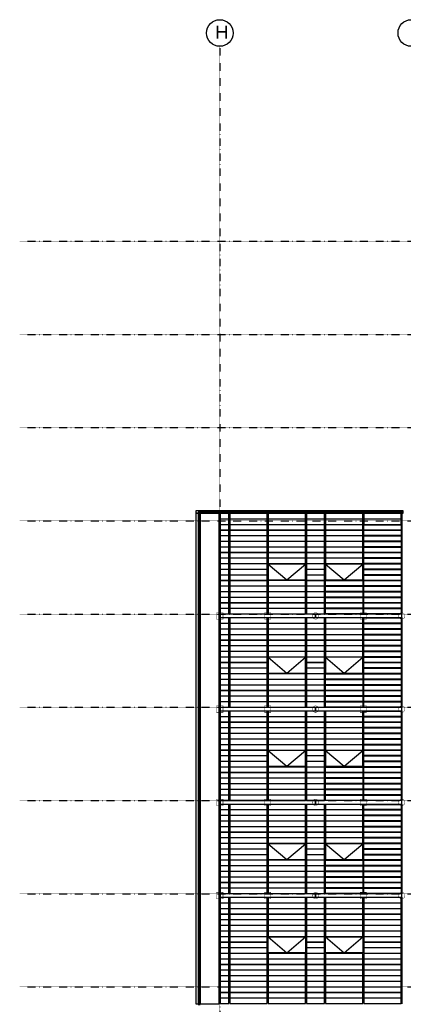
# Model space of a CAD drawing. Header units: millimetres. Extents: x 361 to 67326, y 666 to 56869.
# Tile 27 of 129: x 1737 to 16159, y 19897 to 56869. Entities that reach past the tile are written whole.
import ezdxf

# ---------------------------------------------------------------- set-up
doc = ezdxf.new("R2010")
doc.units = ezdxf.units.MM
doc.linetypes.add('DASHDOT', pattern=[25.4, 12.7, -6.35, 0, -6.35])
for name, color, linetype in [('alu uprof', 3, 'Continuous'), ('alu vprof', 3, 'Continuous'), ('beugels', 3, 'Continuous'), ('keramiek', 1, 'Continuous'), ('kozijn', 2, 'Continuous'), ('stramien', 1, 'DASHDOT'), ('vanarris', 253, 'Continuous')]:
    doc.layers.add(name, color=color, linetype=linetype)
doc.styles.get("Standard").update_dxf_attribs({"font": 'arial.ttf'})

# ---------------------------------------------------------------- blocks, each defined once
blk = doc.blocks.new('*U72')
at = {"layer": 'stramien', "color": 1, "ltscale": 0.5}
blk.add_lwpolyline([(0, 21501), (0, -25501)], dxfattribs=at)
blk = doc.blocks.new('*U71')
at = {"layer": 'stramien', "color": 0, "linetype": 'ByBlock', "lineweight": -2, "transparency": 16777216}
blk.add_blockref('*U72', (0, 0), dxfattribs=at)
blk = doc.blocks.new('*U169')
at = {"layer": 'keramiek'}
blk.add_lwpolyline([(-700, -100), (700, -100), (700, 100), (-700, 100)], close=True, dxfattribs=at)
blk = doc.blocks.new('*U170')
at = {"layer": 'keramiek', "color": 0, "linetype": 'ByBlock', "lineweight": -2, "transparency": 16777216}
for p in [(0, 3780), (0, 3570), (0, 3360), (0, 3150), (0, 2940), (0, 2730), (0, 2520), (0, 2310), (0, 2100), (0, 1890), (0, 1680), (0, 1470), (0, 1260), (0, 1050), (0, 840), (0, 630), (0, 420), (0, 210), (0, 0)]:
    blk.add_blockref('*U169', p, dxfattribs=at)
blk = doc.blocks.new('*U167')
at = {"layer": 'keramiek'}
blk.add_lwpolyline([(-340, -100), (340, -100), (340, 100), (-340, 100)], close=True, dxfattribs=at)
blk = doc.blocks.new('*U168')
at = {"layer": 'alu uprof', "color": 0, "linetype": 'ByBlock', "lineweight": -2, "transparency": 16777216}
for p in [(0, 3780), (0, 3570), (0, 3360), (0, 3150), (0, 2940), (0, 2730), (0, 2520), (0, 2310), (0, 2100), (0, 1890), (0, 1680), (0, 1470), (0, 1260), (0, 1050), (0, 840), (0, 630), (0, 420), (0, 210), (0, 0)]:
    blk.add_blockref('*U167', p, dxfattribs=at)
blk = doc.blocks.new('*U165')
at = {"layer": 'keramiek'}
blk.add_lwpolyline([(20, -100), (340, -100), (340, 100), (20, 100)], close=True, dxfattribs=at)
blk = doc.blocks.new('*U166')
at = {"layer": 'alu uprof', "color": 0, "linetype": 'ByBlock', "lineweight": -2, "transparency": 16777216}
for p in [(0, 3780), (0, 3570), (0, 3360), (0, 3150), (0, 2940), (0, 2730), (0, 2520), (0, 2310), (0, 2100), (0, 1890), (0, 1680), (0, 1470), (0, 1260), (0, 1050), (0, 840), (0, 630), (0, 420), (0, 210), (0, 0)]:
    blk.add_blockref('*U165', p, dxfattribs=at)
blk = doc.blocks.new('*U176')
at = {"layer": 'keramiek'}
blk.add_lwpolyline([(-700, -100), (700, -100), (700, 100), (-700, 100)], close=True, dxfattribs=at)
blk = doc.blocks.new('*U177')
at = {"layer": 'keramiek', "color": 0, "linetype": 'ByBlock', "lineweight": -2, "transparency": 16777216}
for p in [(0, 1680), (0, 1470), (0, 1260), (0, 1050), (0, 840), (0, 630), (0, 420), (0, 210), (0, 0)]:
    blk.add_blockref('*U176', p, dxfattribs=at)
blk = doc.blocks.new('*U178')
at = {"layer": 'keramiek'}
blk.add_lwpolyline([(-700, -100), (700, -100), (700, 100), (-700, 100)], close=True, dxfattribs=at)
blk = doc.blocks.new('*U179')
at = {"layer": 'keramiek', "color": 0, "linetype": 'ByBlock', "lineweight": -2, "transparency": 16777216}
for p in [(0, 1260), (0, 1050), (0, 840), (0, 630), (0, 420), (0, 210), (0, 0)]:
    blk.add_blockref('*U178', p, dxfattribs=at)
blk = doc.blocks.new('*U180')
at = {"layer": 'keramiek'}
blk.add_lwpolyline([(-700, -100), (700, -100), (700, 100), (-700, 100)], close=True, dxfattribs=at)
blk = doc.blocks.new('*U181')
at = {"layer": 'keramiek', "color": 0, "linetype": 'ByBlock', "lineweight": -2, "transparency": 16777216}
for p in [(0, 1680), (0, 1470), (0, 1260), (0, 1050), (0, 840), (0, 630), (0, 420), (0, 210), (0, 0)]:
    blk.add_blockref('*U180', p, dxfattribs=at)
blk = doc.blocks.new('*U182')
at = {"layer": 'keramiek'}
blk.add_lwpolyline([(-700, -100), (700, -100), (700, 100), (-700, 100)], close=True, dxfattribs=at)
blk = doc.blocks.new('*U183')
at = {"layer": 'keramiek', "color": 0, "linetype": 'ByBlock', "lineweight": -2, "transparency": 16777216}
for p in [(0, 1260), (0, 1050), (0, 840), (0, 630), (0, 420), (0, 210), (0, 0)]:
    blk.add_blockref('*U182', p, dxfattribs=at)
blk = doc.blocks.new('*U184')
at = {"layer": 'keramiek'}
blk.add_lwpolyline([(-700, -100), (700, -100), (700, 100), (-700, 100)], close=True, dxfattribs=at)
blk = doc.blocks.new('*U185')
at = {"layer": 'keramiek', "color": 0, "linetype": 'ByBlock', "lineweight": -2, "transparency": 16777216}
for p in [(0, 3780), (0, 3570), (0, 3360), (0, 3150), (0, 2940), (0, 2730), (0, 2520), (0, 2310), (0, 2100), (0, 1890), (0, 1680), (0, 1470), (0, 1260), (0, 1050), (0, 840), (0, 630), (0, 420), (0, 210), (0, 0)]:
    blk.add_blockref('*U184', p, dxfattribs=at)
blk = doc.blocks.new('*U172')
at = {"layer": 'keramiek'}
blk.add_lwpolyline([(-340, -100), (340, -100), (340, 100), (-340, 100)], close=True, dxfattribs=at)
blk = doc.blocks.new('*U173')
at = {"layer": 'alu uprof', "color": 0, "linetype": 'ByBlock', "lineweight": -2, "transparency": 16777216}
for p in [(0, 3150), (0, 2940), (0, 2730), (0, 2520), (0, 2310), (0, 2100), (0, 1890), (0, 1680), (0, 1470), (0, 1260), (0, 1050), (0, 840), (0, 630), (0, 420), (0, 210), (0, 0)]:
    blk.add_blockref('*U172', p, dxfattribs=at)
blk = doc.blocks.new('*U174')
at = {"layer": 'keramiek'}
blk.add_lwpolyline([(20, -100), (340, -100), (340, 100), (20, 100)], close=True, dxfattribs=at)
blk = doc.blocks.new('*U175')
at = {"layer": 'alu uprof', "color": 0, "linetype": 'ByBlock', "lineweight": -2, "transparency": 16777216}
for p in [(0, 3150), (0, 2940), (0, 2730), (0, 2520), (0, 2310), (0, 2100), (0, 1890), (0, 1680), (0, 1470), (0, 1260), (0, 1050), (0, 840), (0, 630), (0, 420), (0, 210), (0, 0)]:
    blk.add_blockref('*U174', p, dxfattribs=at)
blk = doc.blocks.new('keramiek N4')
at = {"layer": 'alu vprof'}
for points in [[(-20, -10), (-20, 3360)], [(1420, -10), (1420, 3360)], [(2860, -10), (2860, 3360)], [(3580, -10), (3580, 3360)], [(5020, -10), (5020, 3360)], [(6460, -10), (6460, 3360)]]:
    blk.add_lwpolyline(points, dxfattribs=at)
for points in [[(-370, -140), (3220, -140), (3220, -10), (-370, -10)], [(3220, -140), (6460, -140), (6460, -10), (3220, -10)]]:
    blk.add_lwpolyline(points, close=True, dxfattribs=at)
at = {"layer": 'keramiek'}
for points in [[(0, 3150), (1400, 3150), (1400, 3350), (0, 3350)], [(1440, 3150), (2840, 3150), (2840, 3350), (1440, 3350)], [(3600, 3150), (5000, 3150), (5000, 3350), (3600, 3350)], [(6440, 3150), (5040, 3150), (5040, 3350), (6440, 3350)], [(0, 2940), (1400, 2940), (1400, 3140), (0, 3140)], [(1440, 2940), (2840, 2940), (2840, 3140), (1440, 3140)], [(3600, 2940), (5000, 2940), (5000, 3140), (3600, 3140)], [(6440, 2940), (5040, 2940), (5040, 3140), (6440, 3140)], [(0, 2730), (1400, 2730), (1400, 2930), (0, 2930)], [(0, 2520), (1400, 2520), (1400, 2720), (0, 2720)], [(1440, 2730), (2840, 2730), (2840, 2930), (1440, 2930)], [(1440, 2520), (2840, 2520), (2840, 2720), (1440, 2720)], [(3600, 2730), (5000, 2730), (5000, 2930), (3600, 2930)], [(3600, 2520), (5000, 2520), (5000, 2720), (3600, 2720)], [(6440, 2730), (5040, 2730), (5040, 2930), (6440, 2930)], [(6440, 2520), (5040, 2520), (5040, 2720), (6440, 2720)], [(0, 2310), (1400, 2310), (1400, 2510), (0, 2510)], [(0, 2100), (1400, 2100), (1400, 2300), (0, 2300)], [(1440, 2310), (2840, 2310), (2840, 2510), (1440, 2510)], [(1440, 2100), (2840, 2100), (2840, 2300), (1440, 2300)], [(3600, 2310), (5000, 2310), (5000, 2510), (3600, 2510)], [(3600, 2100), (5000, 2100), (5000, 2300), (3600, 2300)], [(6440, 2310), (5040, 2310), (5040, 2510), (6440, 2510)], [(6440, 2100), (5040, 2100), (5040, 2300), (6440, 2300)], [(0, 1890), (1400, 1890), (1400, 2090), (0, 2090)], [(0, 1680), (1400, 1680), (1400, 1880), (0, 1880)], [(1440, 1890), (2840, 1890), (2840, 2090), (1440, 2090)], [(3600, 1890), (5000, 1890), (5000, 2090), (3600, 2090)], [(6440, 1890), (5040, 1890), (5040, 2090), (6440, 2090)], [(6440, 1680), (5040, 1680), (5040, 1880), (6440, 1880)], [(0, 1470), (1400, 1470), (1400, 1670), (0, 1670)], [(6440, 1470), (5040, 1470), (5040, 1670), (6440, 1670)], [(0, 1260), (1400, 1260), (1400, 1460), (0, 1460)], [(0, 1050), (1400, 1050), (1400, 1250), (0, 1250)], [(1440, 1050), (2840, 1050), (2840, 1250), (1440, 1250)], [(5000, 1050), (3600, 1050), (3600, 1250), (5000, 1250)], [(6440, 1260), (5040, 1260), (5040, 1460), (6440, 1460)], [(6440, 1050), (5040, 1050), (5040, 1250), (6440, 1250)], [(0, 840), (1400, 840), (1400, 1040), (0, 1040)], [(0, 630), (1400, 630), (1400, 830), (0, 830)], [(1440, 840), (2840, 840), (2840, 1040), (1440, 1040)], [(1440, 630), (2840, 630), (2840, 830), (1440, 830)], [(5000, 840), (3600, 840), (3600, 1040), (5000, 1040)], [(5000, 630), (3600, 630), (3600, 830), (5000, 830)], [(6440, 840), (5040, 840), (5040, 1040), (6440, 1040)], [(6440, 630), (5040, 630), (5040, 830), (6440, 830)], [(0, 420), (1400, 420), (1400, 620), (0, 620)], [(0, 210), (1400, 210), (1400, 410), (0, 410)], [(1440, 420), (2840, 420), (2840, 620), (1440, 620)], [(1440, 210), (2840, 210), (2840, 410), (1440, 410)], [(5000, 420), (3600, 420), (3600, 620), (5000, 620)], [(5000, 210), (3600, 210), (3600, 410), (5000, 410)], [(6440, 420), (5040, 420), (5040, 620), (6440, 620)], [(6440, 210), (5040, 210), (5040, 410), (6440, 410)], [(0, 0), (1400, 0), (1400, 200), (0, 200)], [(1440, 0), (2840, 0), (2840, 200), (1440, 200)], [(5000, 0), (3600, 0), (3600, 200), (5000, 200)], [(6440, 0), (5040, 0), (5040, 200), (6440, 200)]]:
    blk.add_lwpolyline(points, close=True, dxfattribs=at)
at = {"layer": 'kozijn'}
for points in [[(1440, 1280), (2840, 1280), (2840, 1870), (1440, 1870)], [(3600, 1280), (5000, 1280), (5000, 1870), (3600, 1870)]]:
    blk.add_lwpolyline(points, close=True, dxfattribs=at)
at = {"layer": 'kozijn', "color": 1}
for points in [[(1440, 1870), (2140, 1280), (2840, 1870)], [(3600, 1870), (4300, 1280), (5000, 1870)]]:
    blk.add_lwpolyline(points, dxfattribs=at)
at = {"layer": 'alu uprof'}
for name, p in [('*U175', (-380, 100)), ('*U173', (3220, 100))]:
    blk.add_blockref(name, p, dxfattribs=at)
blk = doc.blocks.new('*U186')
at = {"layer": 'keramiek'}
blk.add_blockref('keramiek N4', (-3045, -1610), dxfattribs=at)
blk = doc.blocks.new('*U187')
at = {"layer": 'kozijn', "color": 0, "linetype": 'ByBlock', "lineweight": -2, "transparency": 16777216}
for p in [(0, 10500), (0, 7000), (0, 3500), (0, 0)]:
    blk.add_blockref('*U186', p, dxfattribs=at)
blk = doc.blocks.new('*U198')
at = {"layer": 'keramiek'}
blk.add_lwpolyline([(-700, -100), (700, -100), (700, 100), (-700, 100)], close=True, dxfattribs=at)
blk = doc.blocks.new('*U199')
at = {"layer": 'keramiek', "color": 0, "linetype": 'ByBlock', "lineweight": -2, "transparency": 16777216}
for p in [(0, 210), (0, 0)]:
    blk.add_blockref('*U198', p, dxfattribs=at)
blk = doc.blocks.new('*U196')
at = {"layer": 'keramiek'}
blk.add_lwpolyline([(-340, -100), (340, -100), (340, 100), (-340, 100)], close=True, dxfattribs=at)
blk = doc.blocks.new('*U197')
at = {"layer": 'alu uprof', "color": 0, "linetype": 'ByBlock', "lineweight": -2, "transparency": 16777216}
for p in [(0, 210), (0, 0)]:
    blk.add_blockref('*U196', p, dxfattribs=at)
blk = doc.blocks.new('*U194')
at = {"layer": 'keramiek'}
blk.add_lwpolyline([(20, -100), (340, -100), (340, 100), (20, 100)], close=True, dxfattribs=at)
blk = doc.blocks.new('*U195')
at = {"layer": 'alu uprof', "color": 0, "linetype": 'ByBlock', "lineweight": -2, "transparency": 16777216}
for p in [(0, 210), (0, 0)]:
    blk.add_blockref('*U194', p, dxfattribs=at)
blk = doc.blocks.new('*U188')
at = {"layer": 'keramiek'}
blk.add_lwpolyline([(-700, -100), (700, -100), (700, 100), (-700, 100)], close=True, dxfattribs=at)
blk = doc.blocks.new('*U189')
at = {"layer": 'keramiek', "color": 0, "linetype": 'ByBlock', "lineweight": -2, "transparency": 16777216}
for p in [(0, 210), (0, 0)]:
    blk.add_blockref('*U188', p, dxfattribs=at)
blk = doc.blocks.new('*U191')
at = {"layer": 'keramiek'}
blk.add_lwpolyline([(-700, -100), (700, -100), (700, 100), (-700, 100)], close=True, dxfattribs=at)
blk = doc.blocks.new('*U192')
at = {"layer": 'keramiek', "color": 0, "linetype": 'ByBlock', "lineweight": -2, "transparency": 16777216}
for p in [(0, 210), (0, 0)]:
    blk.add_blockref('*U191', p, dxfattribs=at)
blk = doc.blocks.new('*U193')
at = {"layer": 'keramiek'}
blk.add_lwpolyline([(-700, -100), (700, -100), (700, 100), (-700, 100)], close=True, dxfattribs=at)
blk = doc.blocks.new('*U190')
at = {"layer": 'keramiek', "color": 0, "linetype": 'ByBlock', "lineweight": -2, "transparency": 16777216}
for p in [(0, 210), (0, 0)]:
    blk.add_blockref('*U193', p, dxfattribs=at)

msp = doc.modelspace()

# ---------------------------------------------------------------- linework, layer by layer
at = {"layer": 'alu uprof'}
for points in [[(8358.9, 38336.2), (16158.9, 38336.2), (16158.9, 38431.2), (8358.9, 38431.2)], [(8358.9, 19916.2), (9238.9, 19916.2), (9238.9, 38336.2), (8358.9, 38336.2)]]:
    msp.add_lwpolyline(points, close=True, dxfattribs=at)
for points in [[(9618.9, 23906.2), (9618.9, 19926.2)], [(11058.9, 23906.2), (11058.9, 19926.2)], [(12498.9, 23906.2), (12498.9, 19926.2)]]:
    msp.add_lwpolyline(points, dxfattribs=at)
at = {"layer": 'beugels', "color": 93, "const_width": 15}
for points in [[(9378.9, 34361.2), (9138.9, 34361.2), (9138.9, 34601.2), (9378.9, 34601.2)], [(11178.9, 34361.2), (10938.9, 34361.2), (10938.9, 34601.2), (11178.9, 34601.2)], [(14778.9, 34361.2), (14538.9, 34361.2), (14538.9, 34601.2), (14778.9, 34601.2)], [(9378.9, 30861.2), (9138.9, 30861.2), (9138.9, 31101.2), (9378.9, 31101.2)], [(11178.9, 30861.2), (10938.9, 30861.2), (10938.9, 31101.2), (11178.9, 31101.2)], [(14778.9, 30861.2), (14538.9, 30861.2), (14538.9, 31101.2), (14778.9, 31101.2)], [(9378.9, 27361.2), (9138.9, 27361.2), (9138.9, 27601.2), (9378.9, 27601.2)], [(11178.9, 27361.2), (10938.9, 27361.2), (10938.9, 27601.2), (11178.9, 27601.2)], [(14778.9, 27361.2), (14538.9, 27361.2), (14538.9, 27601.2), (14778.9, 27601.2)], [(9378.9, 23861.2), (9138.9, 23861.2), (9138.9, 24101.2), (9378.9, 24101.2)], [(11178.9, 23861.2), (10938.9, 23861.2), (10938.9, 24101.2), (11178.9, 24101.2)], [(14778.9, 23861.2), (14538.9, 23861.2), (14538.9, 24101.2), (14778.9, 24101.2)]]:
    msp.add_lwpolyline(points, close=True, dxfattribs=at)
at = {"layer": 'beugels', "color": 10, "const_width": 10}
for points in [[(9258.9, 34416.2), (9258.9, 34546.2)], [(12858.9, 34416.2), (12858.9, 34546.2)], [(16098.9, 34416.2), (16098.9, 34546.2)], [(9258.9, 30916.2), (9258.9, 31046.2)], [(12858.9, 30916.2), (12858.9, 31046.2)], [(16098.9, 30916.2), (16098.9, 31046.2)], [(9258.9, 27416.2), (9258.9, 27546.2)], [(12858.9, 27416.2), (12858.9, 27546.2)], [(16098.9, 27416.2), (16098.9, 27546.2)], [(9258.9, 23916.2), (9258.9, 24046.2)], [(12858.9, 23916.2), (12858.9, 24046.2)], [(16098.9, 23916.2), (16098.9, 24046.2)]]:
    msp.add_lwpolyline(points, dxfattribs=at)
at = {"layer": 'beugels', "color": 10, "const_width": 15}
for points in [[(12979, 34482.1, 0.4120639), (12858.9, 34601.3, 0.4123618), (12738.8, 34481.9, 0.4160677), (12858.9, 34361.1, 0.4163665)], [(16219, 34482.1, 0.4120639), (16098.9, 34601.3, 0.4123618), (15978.8, 34481.9, 0.4160677), (16098.9, 34361.1, 0.4163665)], [(12979, 30982.1, 0.4120639), (12858.9, 31101.3, 0.4123618), (12738.8, 30981.9, 0.4160677), (12858.9, 30861.1, 0.4163665)], [(16219, 30982.1, 0.4120639), (16098.9, 31101.3, 0.4123618), (15978.8, 30981.9, 0.4160677), (16098.9, 30861.1, 0.4163665)], [(12979, 27482.1, 0.4120639), (12858.9, 27601.3, 0.4123618), (12738.8, 27481.9, 0.4160677), (12858.9, 27361.1, 0.4163665)], [(16219, 27482.1, 0.4120639), (16098.9, 27601.3, 0.4123618), (15978.8, 27481.9, 0.4160677), (16098.9, 27361.1, 0.4163665)], [(12979, 23982.1, 0.4120639), (12858.9, 24101.3, 0.4123618), (12738.8, 23981.9, 0.4160677), (12858.9, 23861.1, 0.4163665)], [(16219, 23982.1, 0.4120639), (16098.9, 24101.3, 0.4123618), (15978.8, 23981.9, 0.4160677), (16098.9, 23861.1, 0.4163665)]]:
    msp.add_lwpolyline(points, format="xyb", close=True, dxfattribs=at)
at = {"layer": 'kozijn'}
for points in [[(11078.9, 22426.2), (12478.9, 22426.2), (12478.9, 21836.2), (11078.9, 21836.2)], [(13238.9, 22426.2), (14638.9, 22426.2), (14638.9, 21836.2), (13238.9, 21836.2)]]:
    msp.add_lwpolyline(points, close=True, dxfattribs=at)
at = {"layer": 'kozijn', "color": 1}
for points in [[(11078.9, 22426.2), (11778.9, 21836.2), (12478.9, 22426.2)], [(13238.9, 22426.2), (13938.9, 21836.2), (14638.9, 22426.2)]]:
    msp.add_lwpolyline(points, dxfattribs=at)
at = {"layer": 'stramien', "color": 1, "ltscale": 0.5}
for points in [[(1736.5, 48551.2), (67326.2, 48551.2)], [(1736.5, 45051.2), (67326.2, 45051.2)], [(1736.5, 41551.2), (67326.2, 41551.2)], [(1736.5, 38051.2), (67326.2, 38051.2)], [(1736.5, 34551.2), (67326.2, 34551.2)], [(1736.5, 31051.2), (67326.2, 31051.2)], [(1736.5, 27551.2), (67326.2, 27551.2)], [(1736.5, 24051.2), (67326.2, 24051.2)], [(1736.5, 20551.2), (67326.2, 20551.2)]]:
    msp.add_lwpolyline(points, dxfattribs=at)
at = {"layer": 'stramien', "linetype": 'Continuous'}
for centre in [(9258.9, 56368.7), (16458.9, 56368.7)]:
    msp.add_circle(centre, 500, dxfattribs=at)
at = {"layer": 'vanarris', "lineweight": 50}
for p, q in [((8488.9, 38401.2), (16148.9, 38401.2)), ((8488.9, 38336.2), (8488.9, 38401.2)), ((8488.9, 19861.2), (8488.9, 19916.2))]:
    msp.add_line(p, q, dxfattribs=at)
at = {"layer": 'vanarris', "lineweight": 70}
msp.add_line((8488.9, 38336.2), (8488.9, 19916.2), dxfattribs=at)
at = {"layer": 'vanarris', "lineweight": 35}
for p, q in [((16098.9, 38336.2), (16098.9, 34546.2)), ((16098.9, 34416.2), (16098.9, 31046.2)), ((16098.9, 30916.2), (16098.9, 27546.2)), ((16098.9, 27416.2), (16098.9, 24046.2)), ((16098.9, 23916.2), (16098.9, 19916.2))]:
    msp.add_line(p, q, dxfattribs=at)

# ---------------------------------------------------------------- block references
at = {"layer": 'alu uprof'}
for name, p in [('*U195', (9258.9, 38016.2)), ('*U197', (12858.9, 38016.2)), ('*U166', (9258.9, 20026.2)), ('*U168', (12858.9, 20026.2))]:
    msp.add_blockref(name, p, dxfattribs=at)
at = {"layer": 'keramiek'}
for name, p in [('*U199', (10338.9, 38016.2)), ('*U189', (11778.9, 38016.2)), ('*U192', (13938.9, 38016.2)), ('*U190', (15378.9, 38016.2)), ('*U170', (10338.9, 20026.2)), ('*U179', (11778.9, 22546.2)), ('*U183', (13938.9, 22546.2)), ('*U185', (15378.9, 20026.2)), ('*U177', (11778.9, 20026.2)), ('*U181', (13938.9, 20026.2))]:
    msp.add_blockref(name, p, dxfattribs=at)
at = {"layer": 'kozijn'}
msp.add_blockref('*U187', (12683.9, 25666.2), dxfattribs=at)
at = {"layer": 'stramien'}
msp.add_blockref('*U71', (9258.9, 34362.5), dxfattribs=at)

# ---------------------------------------------------------------- texts
at = {"layer": 'stramien', "insert": (9086.5, 56650.1), "char_height": 500, "attachment_point": 1}
msp.add_mtext_dynamic_manual_height_columns('H', width=537.467, gutter_width=12.5, heights=[0], dxfattribs=at)

doc.saveas('drawing.dxf')
